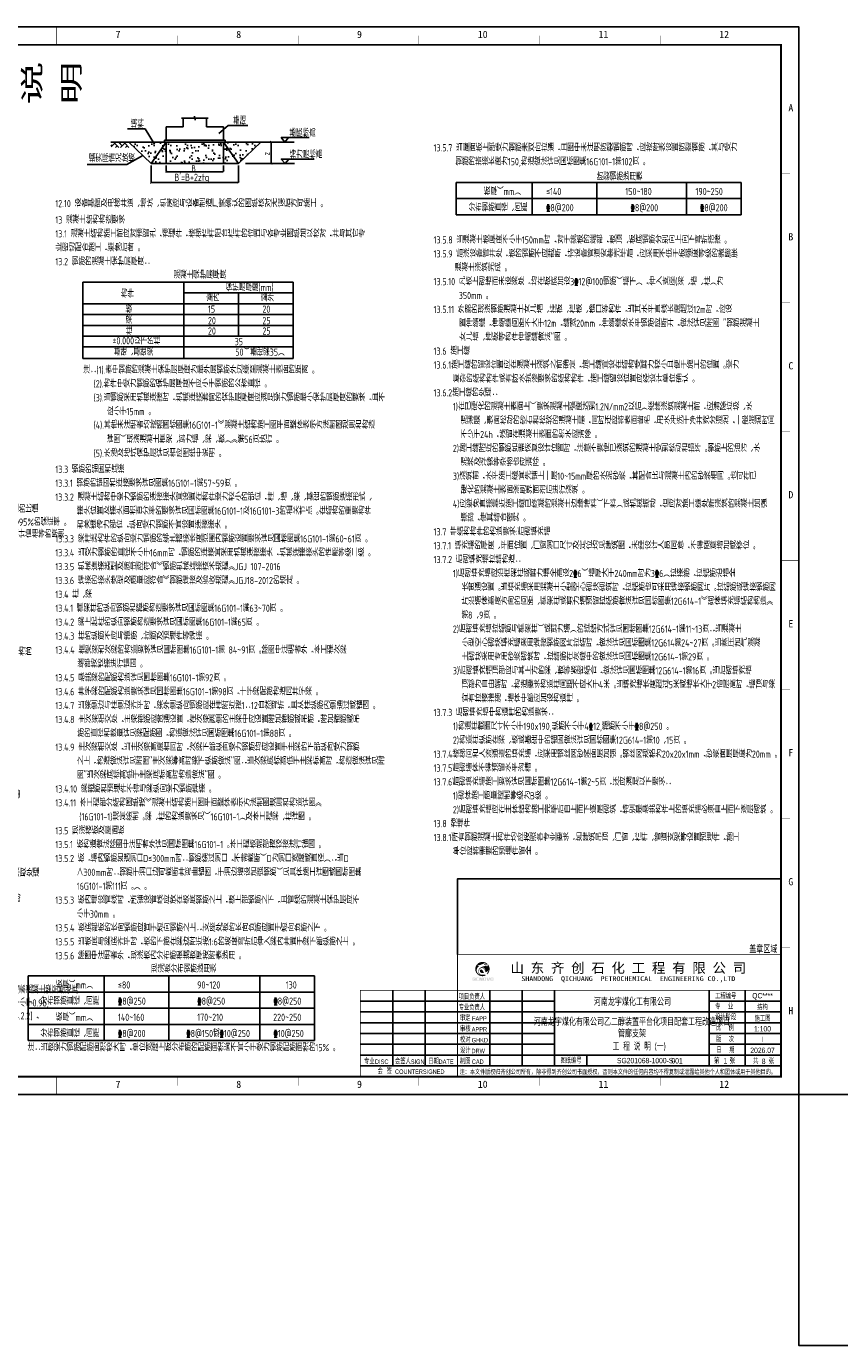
# Model space of a CAD drawing. Extents: x -294221 to 474257, y -25219 to 114942.
# Tile 4 of 70: x -216587 to -171333, y -25219 to 48167. Entities that reach past the tile are written whole.
import ezdxf
from ezdxf.enums import TextEntityAlignment as Align

# ---------------------------------------------------------------- set-up
doc = ezdxf.new("R2010")
doc.units = 0
doc.header["$LTSCALE"] = 1000
for name, color, linetype in [('1-ZHMH-图名', 7, 'Continuous'), ('AXIS_DIM', 3, 'Continuous'), ('AXIS_TEXT', 7, 'Continuous'), ('BORDER', 7, 'Continuous'), ('NJPEC-图框层', 7, 'Continuous'), ('text', 7, 'Continuous'), ('梁', 4, 'Continuous'), ('说明', 2, 'Continuous')]:
    doc.layers.add(name, color=color, linetype=linetype)
doc.styles.add('QC_宋体', font='txt')
doc.styles.add('QY', font='qy_eng.shx', dxfattribs={"width": 0.75, "bigfont": 'qy_chn.shx'})
doc.styles.add('TSSD_Norm', font='tssdeng.shx', dxfattribs={"bigfont": 'hztxt.shx'})
doc.styles.add('TSSD_Rein', font='Tssdeng.shx', dxfattribs={"width": 0.7, "bigfont": '@@tssdchn.shx'})
doc.styles.add('宋体', font='txt')
pattern_1 = [(37.5, (-393443.6, 235962.67), (-18.898, 578.0471), [0, -456, 0, -510, 0, -487.5]), (7.5, (-393443.6, 235962.7), (530.933, 846.6438), [0, -246, 0, -411, 0, -157.5]), (327.5, (-393812.6, 235962.67), (934.2426, 1.6977), [0, -150, 0, -540, 0, -705]), (317.5, (-393812.6, 235962.7), (901.838, 263.3027), [0, -75, 0, -354, 0, -405])]

# ---------------------------------------------------------------- blocks, each defined once
blk = doc.blocks.new('会签栏')
at = {"layer": 'NJPEC-图框层'}
for p, q in [((631055, 1257550), (631055, 1261750)), ((632855, 1261750), (632855, 1257550)), ((634655, 1261150), (629255, 1261150)), ((634655, 1260550), (629255, 1260550)), ((634655, 1259950), (629255, 1259950)), ((634655, 1259350), (629255, 1259350)), ((634655, 1258750), (629255, 1258750)), ((634655, 1258150), (629255, 1258150)), ((634655, 1257550), (629255, 1257550))]:
    blk.add_line(p, q, dxfattribs=at)
at = {"style": 'QY', "width": 0.75}
for s, height, p in [('专业', 300, (629746, 1257656)), ('DISC', 250, (630440, 1257656)), ('会签人', 300, (631616, 1257656)), ('SIGN', 250, (632440, 1257656)), ('日期', 300, (633326, 1257656)), ('DATE', 250, (634020, 1257656)), ('会  签', 300, (630606, 1257103)), ('COUNTERSIGNED', 250, (632558, 1257103))]:
    blk.add_text(s, height=height, dxfattribs=at).set_placement(p, align=Align.CENTER)
blk = doc.blocks.new('签字栏')
at = {"layer": 'AXIS_TEXT', "color": 0}
for p, q in [((646531, 1250392), (646531, 1254592)), ((648331, 1250392), (648331, 1254592)), ((650131, 1250392), (650131, 1254592)), ((644731, 1253992), (650131, 1253992)), ((644731, 1253392), (650131, 1253392)), ((644731, 1252792), (650131, 1252792)), ((644731, 1252192), (650131, 1252192)), ((644731, 1251592), (650131, 1251592)), ((644731, 1250992), (650131, 1250992))]:
    blk.add_line(p, q, dxfattribs=at)
at = {"style": 'QY', "width": 0.75}
for s, height, p in [('审定', 300, (645165, 1252898)), ('FAPP', 250, (645950, 1252898)), ('校对', 300, (645165, 1251698)), ('审核', 300, (645165, 1252298)), ('APPR', 250, (645950, 1252298)), ('设计', 300, (645165, 1251098)), ('DRW', 250, (645884, 1251098)), ('GHKD', 250, (645975, 1251698)), ('制图', 300, (645165, 1250498)), ('CAD', 250, (645859, 1250498))]:
    blk.add_text(s, height=height, dxfattribs=at).set_placement(p, align=Align.CENTER)
at = {"layer": 'NJPEC-图框层', "style": 'QY', "width": 0.75}
for s, p in [('项目负责人', (644801, 1254086)), ('专业负责人', (644801, 1253491))]:
    blk.add_text(s, height=300, dxfattribs=at).set_placement(p)
blk = doc.blocks.new('信息栏')
at = {"layer": 'NJPEC-图框层'}
for p, q in [((660731, 1250392), (660731, 1254592)), ((658731, 1253992), (662731, 1253992)), ((658731, 1253392), (662731, 1253392)), ((658731, 1252792), (662731, 1252792)), ((658731, 1252192), (662731, 1252192)), ((658731, 1251592), (662731, 1251592)), ((651931, 1250992), (651931, 1250392))]:
    blk.add_line(p, q, dxfattribs=at)
blk.add_lwpolyline([(658731, 1254592), (658731, 1250392)], dxfattribs=at)
at = {"style": 'QY', "width": 0.75}
for s, p in [('施工图', (661707, 1253057)), ('Ⅰ', (661707, 1251857))]:
    blk.add_text(s, height=300, dxfattribs=at).set_placement(p, align=Align.MIDDLE)
at = {"layer": 'NJPEC-图框层', "style": 'QY', "width": 0.8}
for s, p in [('第     张', (659592, 1250520)), ('共     张', (661763, 1250507))]:
    blk.add_text(s, height=300, dxfattribs=at).set_placement(p, align=Align.CENTER)
at = {"layer": 'NJPEC-图框层', "char_height": 300, "width": 1800, "attachment_point": 4, "style": 'QY'}
for s, insert in [('工程编号', (659072, 1254266)), ('专    业', (659072, 1253692)), ('设计阶段', (659072, 1253092)), ('比    例', (659116, 1252502)), ('版    次', (659116, 1251865)), ('日    期', (659139, 1251265)), ('图纸编号', (650461, 1250678))]:
    blk.add_mtext(s, dxfattribs=dict(at, insert=insert))
blk = doc.blocks.new('修改栏')
at = {"const_width": 40}
blk.add_lwpolyline([(644731, 1256092), (662731, 1256092)], dxfattribs=at)
at = {"layer": '梁', "color": 6}
blk.add_lwpolyline([(662731, 1256092), (662731, 1260292), (644731, 1260292), (644731, 1256092)], dxfattribs=at)
at = {"color": 6, "style": 'QY', "width": 0.75}
blk.add_text('盖章区域', height=400, dxfattribs=at).set_placement((661746, 1256422), align=Align.MIDDLE)
blk = doc.blocks.new('图框')
at = {"layer": 'NJPEC-图框层'}
h = blk.add_hatch(color=152, dxfattribs=at)
h.dxf.hatch_style = 1
edge = h.paths.add_edge_path()
edge.add_spline(control_points=[(713336, 1255456), (713332, 1255457), (713322, 1255460), (713304, 1255466), (713282, 1255476), (713257, 1255490), (713232, 1255508), (713207, 1255532), (713184, 1255559), (713166, 1255594), (713154, 1255626), (713147, 1255662), (713143, 1255697), (713145, 1255736), (713150, 1255769), (713160, 1255800), (713174, 1255832), (713191, 1255861), (713210, 1255884), (713229, 1255905), (713247, 1255922), (713266, 1255937), (713283, 1255949), (713294, 1255955), (713299, 1255958)], knot_values=[0, 0, 0, 0, 0.148671, 0.387041, 0.707288, 1.057418, 1.457549, 1.851858, 2.336567, 2.813419, 3.292614, 3.615986, 4.181811, 4.637275, 5.049596, 5.448979, 5.857795, 6.346394, 6.708376, 6.985242, 7.378215, 7.656509, 7.899427, 8.128498, 8.128498, 8.128498, 8.128498], degree=3, periodic=0)
edge.add_spline(control_points=[(713299, 1255958), (713293, 1255959), (713281, 1255959), (713263, 1255961), (713244, 1255965), (713225, 1255971), (713207, 1255979), (713193, 1255990), (713183, 1256002), (713178, 1256011), (713177, 1256017), (713176, 1256019)], knot_values=[0, 0, 0, 0, 0.232304, 0.445127, 0.671111, 0.962412, 1.17351, 1.431428, 1.618611, 1.749517, 1.829891, 1.829891, 1.829891, 1.829891], degree=3, periodic=0)
edge.add_spline(control_points=[(713176, 1256019), (713183, 1256015), (713195, 1256007), (713217, 1256001), (713241, 1255997), (713272, 1255995), (713315, 1256001), (713367, 1256015), (713428, 1256041), (713488, 1256068), (713540, 1256087), (713577, 1256095), (713602, 1256095), (713622, 1256089), (713633, 1256078), (713639, 1256064), (713637, 1256046), (713625, 1256031), (713606, 1256023), (713589, 1256018), (713575, 1256015), (713567, 1256015), (713563, 1256019), (713567, 1256028), (713573, 1256035), (713579, 1256044), (713583, 1256051), (713584, 1256055), (713583, 1256059), (713580, 1256061), (713574, 1256062), (713566, 1256061), (713558, 1256055), (713550, 1256046), (713544, 1256036), (713543, 1256025), (713544, 1256015), (713549, 1256008), (713556, 1256003), (713566, 1256000), (713581, 1256001), (713605, 1256002), (713635, 1256009), (713668, 1256018), (713702, 1256029), (713729, 1256041), (713745, 1256050), (713751, 1256053)], knot_values=[0, 0, 0, 0, 0.275863, 0.558778, 0.843428, 1.198015, 1.696558, 2.455123, 3.231292, 4.17664, 4.919709, 5.289347, 5.587055, 5.850753, 6.047231, 6.180953, 6.411265, 6.664844, 6.892465, 7.165311, 7.332684, 7.410273, 7.446364, 7.52878, 7.703034, 7.844682, 7.924434, 7.97668, 8.011937, 8.061747, 8.130588, 8.215883, 8.354394, 8.478782, 8.682102, 8.787985, 8.896275, 9.024688, 9.114193, 9.219361, 9.384327, 9.698484, 10.112351, 10.554749, 10.970697, 11.441848, 11.671505, 11.671505, 11.671505, 11.671505], degree=3, periodic=0)
edge.add_arc((713460, 1255779), 400, 43.38004, 180)
edge.add_arc((713460, 1255779), 400, 180, 300.00543)
edge.add_spline(control_points=[(713660, 1255432), (713657, 1255433), (713648, 1255437), (713630, 1255447), (713612, 1255461), (713600, 1255472), (713596, 1255475)], knot_values=[0, 0, 0, 0, 0.117121, 0.378696, 0.769839, 0.969146, 0.969146, 0.969146, 0.969146], degree=3, periodic=0)
edge.add_spline(control_points=[(713596, 1255475), (713588, 1255473), (713568, 1255467), (713533, 1255462), (713493, 1255458), (713452, 1255458), (713414, 1255460), (713378, 1255467), (713347, 1255482), (713314, 1255505), (713289, 1255534), (713269, 1255566), (713261, 1255593), (713257, 1255613), (713255, 1255629), (713255, 1255647), (713256, 1255666), (713260, 1255686), (713265, 1255708), (713274, 1255731), (713285, 1255750), (713297, 1255771), (713315, 1255790), (713338, 1255807), (713361, 1255822), (713384, 1255831), (713407, 1255837), (713426, 1255838), (713452, 1255835), (713487, 1255824), (713528, 1255793), (713570, 1255744), (713608, 1255675), (713630, 1255622), (713641, 1255594)], knot_values=[0, 0, 0, 0, 0.331124, 0.779939, 1.317706, 1.847046, 2.306295, 2.729392, 3.217777, 3.614671, 4.196887, 4.663931, 5.019811, 5.218518, 5.436862, 5.643188, 5.867538, 6.15981, 6.408866, 6.730664, 7.070674, 7.222231, 7.625898, 8.046238, 8.283822, 8.656954, 8.971884, 9.154486, 9.394825, 9.945136, 10.489736, 11.29841, 12.343812, 13.448432, 13.448432, 13.448432, 13.448432], degree=3, periodic=0)
edge.add_spline(control_points=[(713641, 1255594), (713649, 1255598), (713667, 1255606), (713697, 1255620), (713728, 1255642), (713755, 1255669), (713776, 1255697), (713789, 1255722), (713795, 1255738), (713797, 1255745)], knot_values=[0, 0, 0, 0, 0.353268, 0.727498, 1.240071, 1.77028, 2.15534, 2.544899, 2.812928, 2.812928, 2.812928, 2.812928], degree=3, periodic=0)
edge.add_spline(control_points=[(713797, 1255745), (713797, 1255742), (713796, 1255734), (713795, 1255718), (713790, 1255697), (713785, 1255667), (713772, 1255628), (713751, 1255585), (713726, 1255549), (713706, 1255526), (713695, 1255517), (713691, 1255514)], knot_values=[0, 0, 0, 0, 0.12049, 0.296651, 0.587458, 0.932367, 1.426389, 2.128798, 2.724602, 3.085973, 3.260756, 3.260756, 3.260756, 3.260756], degree=3, periodic=0)
edge.add_spline(control_points=[(713691, 1255514), (713698, 1255506), (713709, 1255494), (713722, 1255484), (713726, 1255480)], knot_values=[0, 0, 0, 0, 0.375868, 0.607847, 0.607847, 0.607847, 0.607847], degree=3, periodic=0)
edge.add_arc((713460, 1255779), 400, 311.72988, 360)
edge.add_arc((713460, 1255779), 400, 0, 38.19985)
edge.add_spline(control_points=[(713774, 1256026), (713773, 1256025), (713770, 1256022), (713762, 1256018), (713747, 1256012), (713722, 1256002), (713688, 1255992), (713650, 1255983), (713616, 1255977), (713590, 1255975), (713572, 1255974), (713562, 1255972), (713556, 1255969), (713556, 1255966), (713557, 1255965), (713561, 1255963), (713568, 1255961), (713581, 1255960), (713595, 1255959), (713610, 1255960), (713632, 1255964), (713670, 1255972), (713716, 1255985), (713749, 1255994), (713764, 1255999)], knot_values=[0, 0, 0, 0, 0.053208, 0.159125, 0.349072, 0.652832, 1.174017, 1.666617, 2.136561, 2.433582, 2.656379, 2.800822, 2.851753, 2.865207, 2.882987, 2.929462, 3.028596, 3.159224, 3.414495, 3.526937, 3.733164, 4.268442, 4.947966, 5.549375, 5.549375, 5.549375, 5.549375], degree=3, periodic=0)
edge.add_spline(control_points=[(713764, 1255999), (713765, 1255998), (713768, 1255996), (713772, 1255991), (713772, 1255982), (713767, 1255969), (713757, 1255957), (713742, 1255945), (713723, 1255936), (713701, 1255930), (713685, 1255929), (713679, 1255928)], knot_values=[0, 0, 0, 0, 0.043264, 0.120508, 0.21598, 0.374603, 0.612363, 0.813698, 1.083588, 1.406129, 1.661303, 1.661303, 1.661303, 1.661303], degree=3, periodic=0)
edge.add_spline(control_points=[(713679, 1255928), (713681, 1255929), (713686, 1255932), (713694, 1255938), (713700, 1255943), (713701, 1255950), (713696, 1255950), (713691, 1255951), (713680, 1255951), (713654, 1255949), (713606, 1255945), (713551, 1255935), (713489, 1255918), (713432, 1255900), (713379, 1255876), (713342, 1255851), (713315, 1255830), (713292, 1255807), (713274, 1255783), (713260, 1255759), (713246, 1255729), (713237, 1255699), (713232, 1255665), (713231, 1255634), (713234, 1255602), (713241, 1255572), (713252, 1255544), (713268, 1255517), (713285, 1255497), (713303, 1255479), (713320, 1255466), (713331, 1255459), (713336, 1255456)], knot_values=[0, 0, 0, 0, 0.09476, 0.229885, 0.358769, 0.396739, 0.451667, 0.505398, 0.588924, 0.863894, 1.484135, 2.413352, 2.950627, 3.881745, 4.660795, 5.110916, 5.572524, 5.949122, 6.311877, 6.700681, 6.999839, 7.543065, 7.853918, 8.298535, 8.706756, 9.035561, 9.474198, 9.820452, 10.196203, 10.461837, 10.788817, 10.975614, 10.975614, 10.975614, 10.975614], degree=3, periodic=0)
edge = h.paths.add_edge_path(flags=16)
edge.add_spline(control_points=[(713410, 1255855), (713416, 1255856), (713427, 1255860), (713447, 1255865), (713471, 1255867), (713498, 1255865), (713529, 1255855), (713556, 1255834), (713578, 1255811), (713595, 1255782), (713609, 1255755), (713620, 1255721), (713628, 1255693), (713632, 1255669), (713634, 1255657), (713634, 1255654)], knot_values=[0, 0, 0, 0, 0.217098, 0.45546, 0.756361, 1.1177, 1.466416, 1.954125, 2.35846, 2.68133, 3.205739, 3.497502, 3.998988, 4.304628, 4.430393, 4.430393, 4.430393, 4.430393], degree=3, periodic=0)
edge.add_spline(control_points=[(713634, 1255654), (713632, 1255660), (713626, 1255674), (713616, 1255698), (713601, 1255726), (713586, 1255754), (713570, 1255777), (713552, 1255799), (713533, 1255817), (713511, 1255834), (713495, 1255843), (713475, 1255851), (713456, 1255857), (713437, 1255857), (713422, 1255857), (713414, 1255855), (713410, 1255855)], knot_values=[0, 0, 0, 0, 0.247715, 0.568965, 0.966639, 1.450508, 1.740372, 2.022658, 2.534465, 2.710049, 3.044629, 3.231754, 3.52439, 3.788101, 3.944147, 4.080651, 4.080651, 4.080651, 4.080651], degree=3, periodic=0)
edge = h.paths.add_edge_path(flags=17)
edge.add_spline(control_points=[(713541, 1255563), (713526, 1255560), (713494, 1255555), (713444, 1255555), (713395, 1255565), (713353, 1255585), (713329, 1255615), (713316, 1255649), (713314, 1255676), (713319, 1255703), (713329, 1255724), (713347, 1255742), (713365, 1255752), (713382, 1255754), (713400, 1255754), (713426, 1255746), (713462, 1255720), (713495, 1255674), (713519, 1255625), (713532, 1255588), (713539, 1255569), (713541, 1255563)], knot_values=[0, 0, 0, 0, 0.561484, 1.214764, 1.885581, 2.393631, 2.959197, 3.259694, 3.74698, 3.952014, 4.302998, 4.593853, 4.881604, 5.06523, 5.221101, 5.542541, 6.061676, 6.875848, 7.612345, 8.105693, 8.357623, 8.357623, 8.357623, 8.357623], degree=3, periodic=0)
h = blk.add_hatch(color=7, dxfattribs=at)
h.dxf.hatch_style = 1
h.paths.add_polyline_path([(713076, 1255274, 0.414214), (713049, 1255302), (712935, 1255302, 0.414214), (712908, 1255274), (712908, 1255157, 0.414214), (712935, 1255129), (713049, 1255129, 0.259363), (713072, 1255142), (713092, 1255129), (713092, 1255158), (713076, 1255168)])
h.paths.add_polyline_path([(713027, 1255200), (712996, 1255220), (712996, 1255191), (713027, 1255171), (713027, 1255154), (712958, 1255154), (712958, 1255276), (713027, 1255276)], flags=16)
h.paths.add_polyline_path([(713164, 1255276), (713260, 1255276), (713260, 1255302), (713141, 1255302, 0.414214), (713114, 1255274), (713114, 1255157, 0.414214), (713141, 1255129), (713261, 1255129), (713261, 1255154), (713164, 1255154)])
h.paths.add_polyline_path([(713341, 1255280), (713376, 1255129), (713470, 1255129), (713470, 1255302), (713420, 1255302), (713420, 1255148), (713385, 1255302), (713291, 1255302), (713291, 1255129), (713341, 1255129)])
h.paths.add_polyline_path([(713665, 1255274, 0.414214), (713638, 1255302), (713524, 1255302, 0.414214), (713497, 1255274), (713497, 1255157, 0.414214), (713524, 1255129), (713638, 1255129, 0.414214), (713665, 1255157)])
h.paths.add_polyline_path([(713548, 1255276), (713615, 1255276), (713615, 1255154), (713548, 1255154)], flags=16)
h.paths.add_polyline_path([(713741, 1255302), (713687, 1255302), (713743, 1255129), (713827, 1255129), (713883, 1255302), (713829, 1255302), (713785, 1255155)])
h.paths.add_polyline_path([(714072, 1255274, 0.414214), (714045, 1255302), (713932, 1255302, 0.414214), (713905, 1255274), (713905, 1255157, 0.414214), (713932, 1255129), (714045, 1255129, 0.414214), (714072, 1255157)])
h.paths.add_polyline_path([(713955, 1255277), (714023, 1255277), (714023, 1255154), (713955, 1255154)], flags=16)
at = {"layer": 'NJPEC-图框层', "color": 0}
for p, q in [((726071, 1253392), (717472, 1253392)), ((717472, 1250992), (730072, 1250992))]:
    blk.add_line(p, q, dxfattribs=at)
at = {"layer": 'NJPEC-图框层', "const_width": 40}
for points in [[(712072, 1256592), (712072, 1249792)], [(730072, 1256592), (730072, 1249792)], [(730072, 1249792), (706672, 1249792), (706672, 1254592), (712072, 1254592)], [(712072, 1254592), (730072, 1254592)]]:
    blk.add_lwpolyline(points, dxfattribs=at)
at = {"layer": 'NJPEC-图框层'}
blk.add_lwpolyline([(712072, 1250392), (730072, 1250392)], dxfattribs=at)
for name, p in [('修改栏', (67341, 500)), ('会签栏', (77417, -7158)), ('签字栏', (67341, 0)), ('信息栏', (67341, 0))]:
    blk.add_blockref(name, p, dxfattribs=at)
at = {"layer": 'NJPEC-图框层', "style": '宋体'}
blk.add_text('山 东 齐 创 石 化 工 程 有 限 公 司', height=550, dxfattribs=at).set_placement((721580, 1255401), align=Align.BOTTOM_CENTER)
at = {"layer": 'NJPEC-图框层', "style": '宋体', "width": 1.2}
blk.add_text('SHANDONG  QICHUANG  PETROCHEMICAL  ENGINEERING CO.,LTD', height=270, dxfattribs=at).set_placement((721580, 1255027), align=Align.BOTTOM_CENTER)
at = {"layer": 'NJPEC-图框层', "style": 'QY', "width": 0.75}
for s, p in [('河南龙宇煤化工有限公司', (721807, 1253990)), ('河南龙宇煤化有限公司乙二醇装置平台化项目配套工程改造项目', (721783, 1252877)), ('管廊支架', (721783, 1252232))]:
    blk.add_text(s, height=400, dxfattribs=at).set_placement(p, align=Align.MIDDLE)
at = {"layer": 'NJPEC-图框层', "color": 6, "style": 'QY', "width": 0.75}
for s, p in [('QC****', (729048, 1254257)), ('结构', (729048, 1253690)), ('1:100', (729048, 1252457)), ('2026.07', (729048, 1251257)), ('SG201068-1000-S-', (722578, 1250686)), ('8', (729111, 1250647))]:
    blk.add_text(s, height=300, dxfattribs=at).set_placement(p, align=Align.MIDDLE)
at = {"layer": 'NJPEC-图框层', "style": '宋体', "width": 0.78}
blk.add_text('注：本文件版权归齐创公司所有，除非得到齐创公司书面授权，否则本文件的任何内容均不得复制或泄露给其他个人和团体或用于其他目的。', height=260, dxfattribs=at).set_placement((712192, 1249939))
blk = doc.blocks.new('A1E图框')
for points, const_width in [([(0, 0), (841, 0), (841, 594), (0, 594)], 0.5), ([(25, 10), (831, 10), (831, 584), (25, 584)], 1)]:
    blk.add_lwpolyline(points, close=True, dxfattribs=dict(const_width=const_width))
for points, const_width in [([(428, 584), (428, 594)], 0.35), ([(495.17, 589), (495.17, 584)], 0.2), ([(562.33, 589), (562.33, 584)], 0.2), ([(629.5, 589), (629.5, 584)], 0.2), ([(696.67, 589), (696.67, 584)], 0.2), ([(763.83, 589), (763.83, 584)], 0.2), ([(836, 512.25), (831, 512.25)], 0.2), ([(836, 440.5), (831, 440.5)], 0.2), ([(836, 368.75), (831, 368.75)], 0.2), ([(831, 297), (841, 297)], 0.35), ([(836, 225.25), (831, 225.25)], 0.2), ([(836, 153.5), (831, 153.5)], 0.2), ([(836, 81.75), (831, 81.75)], 0.2), ([(836, 81.75), (831, 81.75)], 0.2), ([(428, 10), (428, 0)], 0.35), ([(495.17, 10), (495.17, 5)], 0.2), ([(562.33, 10), (562.33, 5)], 0.2), ([(629.5, 10), (629.5, 5)], 0.2), ([(696.67, 10), (696.67, 5)], 0.2), ([(763.83, 10), (763.83, 5)], 0.2)]:
    blk.add_lwpolyline(points, dxfattribs=dict(const_width=const_width))
at = {"style": 'QC_宋体'}
for s, p in [('7', (462.12, 589.78)), ('8', (529.29, 589.78)), ('9', (596.46, 589.78)), ('10', (665.05, 589.78)), ('11', (732.22, 589.78)), ('12', (799.39, 589.78)), ('A', (836.5, 548.96)), ('B', (836.5, 477.21)), ('C', (836.5, 405.46)), ('D', (836.5, 333.71)), ('E', (836.5, 261.96)), ('F', (836.5, 190.21)), ('G', (836.5, 118.46)), ('H', (836.5, 46.71)), ('7', (462.12, 5.78)), ('8', (529.29, 5.78)), ('9', (596.46, 5.78)), ('10', (665.05, 5.78)), ('11', (732.22, 5.78)), ('12', (799.39, 5.78))]:
    blk.add_text(s, height=4, dxfattribs=at).set_placement(p, align=Align.MIDDLE_CENTER)

msp = doc.modelspace()

# ---------------------------------------------------------------- hatches: boundary and pattern name
h = msp.add_hatch()
h.set_pattern_fill('AR-HBONE', color=256, scale=97.871966, style=0)
h.set_pattern_definition([(45, (-320011.25, 137550.99), (2e-14, 282.8427), [600, -200]), (135, (-319869.82, 137692.4), (2e-14, 282.8427), [600, -200])])
h.paths.add_polyline_path([(-210885.446, 41733.068), (-211876.931, 41733.068), (-211876.931, 41434.589), (-210885.446, 41434.589)])
h = msp.add_hatch()
h.set_pattern_fill('AR-SAND', color=256, scale=587.231794, style=0)
h.set_pattern_definition(pattern_1)
h.paths.add_polyline_path([(-208871.701, 41633.068), (-208902.004, 41633.068), (-208902.004, 41733.068), (-210885.446, 41733.068), (-209639.676, 40531.19)])
h.paths.add_polyline_path([(-208802.004, 41633.068), (-208802.004, 40531.19), (-205623.138, 40531.19), (-205623.138, 41633.068)])
h.paths.add_polyline_path([(-203539.695, 41733.068), (-205523.138, 41733.068), (-205523.138, 41633.068), (-205553.441, 41633.068), (-204785.465, 40531.19)])
h = msp.add_hatch()
h.set_pattern_fill('AR-SAND', color=256, scale=587.231794, style=0)
h.set_pattern_definition(pattern_1)
h.paths.add_polyline_path([(-209639.676, 40531.19), (-208802.004, 40531.19), (-208802.004, 41325.541, -0.153357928), (-209035.025, 41398.734)])
h.paths.add_polyline_path([(-205390.117, 41398.734, -0.153357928), (-205623.138, 41325.541), (-205623.138, 40531.19), (-204785.465, 40531.19)])
h.paths.add_polyline_path([(-209221.103, 40747.66), (-208835.276, 40747.66), (-208835.276, 41338.212), (-209221.103, 41338.212)], flags=24)
h.paths.add_polyline_path([(-205654.532, 40730.139), (-205268.705, 40730.139), (-205268.705, 41320.69), (-205654.532, 41320.69)], flags=9)

# ---------------------------------------------------------------- linework, layer by layer
for p, q in [((-208802.004, 41833.068), (-208802.004, 42584.241)), ((-208802.004, 42584.241), (-207856.935, 42584.241)), ((-207951.597, 43059.127), (-207233.685, 43059.127)), ((-207856.935, 42584.241), (-207856.935, 43059.127)), ((-207233.685, 43059.127), (-207233.685, 43181.669)), ((-207233.685, 43181.669), (-207189.307, 42944.404)), ((-207189.307, 43059.127), (-206469.476, 43059.127)), ((-207189.307, 42944.404), (-207189.307, 43059.127)), ((-206568.206, 42584.241), (-206568.206, 43059.127)), ((-206568.206, 42584.241), (-205623.138, 42584.241)), ((-205883.807, 42214.47), (-205364.855, 42647.459)), ((-205623.138, 41833.068), (-205623.138, 42584.241)), ((-205364.855, 42647.459), (-204255.864, 42647.459)), ((-209983.721, 42470.275), (-210969.331, 42470.275)), ((-209464.77, 41618.825), (-209983.721, 42470.275)), ((-208902.004, 41733.068), (-208902.004, 41833.068)), ((-205523.138, 41833.068), (-208902.004, 41833.068)), ((-205523.138, 41733.068), (-205523.138, 41833.068)), ((-210885.446, 41733.068), (-209639.676, 40531.19)), ((-208802.004, 41733.068), (-209639.676, 40531.19)), ((-208902.004, 41733.068), (-205523.138, 41733.068)), ((-208802.004, 40531.19), (-208802.004, 41733.068)), ((-205623.138, 41733.068), (-204785.465, 40531.19)), ((-205623.138, 40531.19), (-205623.138, 41733.068)), ((-204785.465, 40531.19), (-203539.695, 41733.068)), ((-202960.477, 41733.068), (-202960.477, 40525.31)), ((-210112.294, 40987.156), (-210992.426, 40480.086)), ((-209639.676, 40531.19), (-204785.465, 40531.19)), ((-209639.676, 40431.295), (-209639.676, 39469.356)), ((-208802.004, 40431.295), (-208802.004, 40085.336)), ((-205623.138, 40431.295), (-205623.138, 40085.336)), ((-204785.465, 40431.295), (-204785.465, 39480.646)), ((-205640.308, 40074.046), (-208819.174, 40074.046)), ((-204802.635, 39486.526), (-209639.676, 39486.526))]:
    msp.add_line(p, q)
at = {"const_width": 40}
for points in [[(-203012.998, 41791.47), (-202904.713, 41683.185)], [(-203012.998, 40583.711), (-202904.713, 40475.426)], [(-208749.483, 40143.738), (-208857.768, 40035.453)], [(-205570.617, 40143.738), (-205678.902, 40035.453)], [(-209587.156, 39527.757), (-209695.441, 39419.472)], [(-204732.944, 39539.047), (-204841.229, 39430.762)]]:
    msp.add_lwpolyline(points, dxfattribs=at)
at = {"layer": '1-ZHMH-图名'}
msp.add_lwpolyline([(-158094.315, -11257.991), (-173598.734, -11257.991), (-173598.734, -25219.364), (-158094.315, -25219.364)], close=True, dxfattribs=at)
at = {"layer": 'AXIS_DIM'}
for points in [[(-209034.136, 41398.637, 0, 60, 0), (-208937.558, 41349.843, 60, 60, 0)], [(-208802.004, 41325.541, 0, 60, 0), (-208909.114, 41340.886, 60, 60, 0)], [(-205623.138, 41325.541, 0, 60, 0), (-205516.027, 41340.886, 60, 60, 0)], [(-205391.005, 41398.637, 0, 60, 0), (-205487.583, 41349.843, 60, 60, 0)]]:
    msp.add_lwpolyline(points, format="xyseb", dxfattribs=at)
for centre, start, end in [((-208802.004, 41733.068), 235.12466493, 270), ((-205623.138, 41733.068), 270, 304.87533507)]:
    msp.add_arc(centre, 407.527, start, end, dxfattribs=at)
at = {"layer": 'BORDER'}
msp.add_lwpolyline([(-257698.734, -11257.991), (-257698.734, 48142.009), (-173598.734, 48142.009), (-173598.734, -11257.991)], close=True, dxfattribs=at)
at = {"layer": 'BORDER', "const_width": 50}
msp.add_lwpolyline([(-255198.734, -10257.991), (-255198.734, 47142.009), (-174598.734, 47142.009), (-174598.734, -10257.991)], close=True, dxfattribs=at)
at = {"layer": 'text'}
for p, q in [((-192662.092, 39489.525), (-192662.092, 37689.525)), ((-188437.098, 39489.525), (-188437.098, 37689.525)), ((-184837.098, 39489.525), (-184837.098, 37689.525)), ((-179851.343, 39489.525), (-179851.343, 37689.525)), ((-176818.837, 39489.525), (-176818.837, 37689.525)), ((-216485.657, -4649.003), (-200555.647, -4649.003)), ((-216485.657, -4649.003), (-216485.657, -8249.003)), ((-212260.663, -4649.003), (-212260.663, -6449.003)), ((-208660.663, -4649.003), (-208660.663, -6449.003)), ((-203588.153, -4649.003), (-203588.153, -6449.003)), ((-200555.647, -4649.003), (-200555.647, -8249.003)), ((-216485.657, -5549.003), (-200555.647, -5549.003)), ((-216485.657, -6449.003), (-200555.647, -6449.003)), ((-212260.663, -6449.003), (-212260.663, -8249.003)), ((-208660.663, -6449.003), (-208660.663, -8249.003)), ((-203588.153, -6449.003), (-203588.153, -8249.003)), ((-216485.657, -7349.003), (-200555.647, -7349.003)), ((-216485.657, -8249.003), (-200555.647, -8249.003))]:
    msp.add_line(p, q, dxfattribs=at)
at = {"layer": '说明', "color": 0}
for p, q in [((-200853.595, 41983.225), (-202409.332, 41983.225)), ((-211885.446, 41733.068), (-201687.665, 41733.068)), ((-210992.426, 40480.086), (-213213.577, 40480.086)), ((-204394.307, 40531.19), (-201665.061, 40531.19)), ((-200579.096, 40781.347), (-202400.47, 40781.347)), ((-192662.092, 39489.525), (-176818.837, 39489.525)), ((-192662.092, 38589.525), (-176818.837, 38589.525)), ((-192662.092, 37689.525), (-176818.837, 37689.525)), ((-213442.907, 33935.746), (-213442.907, 29690.492)), ((-213442.907, 33935.746), (-207822.232, 33935.746)), ((-207822.232, 30935.746), (-207822.232, 33935.746)), ((-207822.232, 29690.492), (-207822.232, 33935.746)), ((-207822.232, 33935.746), (-201739.924, 33935.746)), ((-201739.924, 33935.746), (-201739.924, 29690.492)), ((-207822.232, 33335.746), (-201739.924, 33335.746)), ((-204791.157, 33335.746), (-204791.157, 30935.746)), ((-213442.907, 32735.746), (-207822.232, 32735.746)), ((-213442.907, 32735.746), (-207822.232, 32735.746)), ((-207822.232, 32735.746), (-204060.381, 32735.746)), ((-207822.232, 32735.746), (-201739.924, 32735.746)), ((-213442.907, 32135.746), (-201739.924, 32135.746)), ((-213442.907, 31535.746), (-207822.232, 31535.746)), ((-213442.907, 30935.746), (-207822.232, 30935.746)), ((-213442.907, 30935.746), (-207822.232, 30935.746)), ((-213442.907, 30935.746), (-207822.232, 30935.746)), ((-213442.907, 30935.746), (-207822.232, 30935.746)), ((-207822.232, 31535.746), (-201739.924, 31535.746)), ((-207822.232, 30935.746), (-204060.381, 30935.746)), ((-207822.232, 30935.746), (-204060.381, 30935.746)), ((-207822.232, 30935.746), (-204060.381, 30935.746)), ((-207822.232, 30935.746), (-201739.924, 30935.746)), ((-213442.907, 30335.746), (-207822.232, 30335.746)), ((-207822.232, 30335.746), (-201739.924, 30335.746)), ((-213442.907, 29690.492), (-207822.232, 29690.492)), ((-207822.232, 29690.492), (-201739.924, 29690.492))]:
    msp.add_line(p, q, dxfattribs=at)
for points in [[(-202203.749, 41733.068), (-201998.167, 41983.225), (-202409.332, 41983.225)], [(-202194.888, 40531.19), (-201989.305, 40781.347), (-202400.47, 40781.347)]]:
    msp.add_lwpolyline(points, close=True, dxfattribs=at)

# ---------------------------------------------------------------- block references
at = {"xscale": 100, "yscale": 100, "zscale": 100}
msp.add_blockref('A1E图框', (-257698.734, -11257.991), dxfattribs=at)
at = {"layer": 'NJPEC-图框层'}
msp.add_blockref('图框', (-904670.433, -1260049.745), dxfattribs=at)

# ---------------------------------------------------------------- texts
at = {"style": 'TSSD_Rein', "width": 0.7}
msp.add_text('工 程 说 明', height=2000, dxfattribs=at).set_placement((-217384.563, 45004.1), align=Align.MIDDLE)
msp.add_text('z', height=350, rotation=90, dxfattribs=at).set_placement((-203042.116, 40991.214))
msp.add_text('B', height=350, dxfattribs=at).set_placement((-207400.748, 40091.936))
at = {"color": 2, "style": 'TSSD_Rein', "width": 0.7}
for s, p in [('≤140', (-187667.655, 38781.335)), ('150~180', (-183258.344, 38781.335)), ('190~250', (-179354.62, 38781.335)), ('\x848@200', (-187667.655, 37881.335)), ('\x848@200', (-182965.65, 37881.335)), ('\x848@200', (-179101.165, 37881.335)), ('≤80', (-211491.22, -5357.193)), ('90~120', (-207081.909, -5357.193)), ('130', (-202155.26, -5357.193)), ('\x848@250', (-211491.22, -6257.193)), ('\x848@250', (-207074.972, -6257.193)), ('\x848@250', (-202837.975, -6257.193)), ('140~160', (-211491.22, -7157.193)), ('170~210', (-207081.909, -7157.193)), ('220~250', (-202855.966, -7157.193)), ('\x848@200', (-211491.22, -8057.193)), ('\x848@150或\x8410@250', (-207686.734, -8057.193)), ('\x8410@250', (-202837.975, -8057.193))]:
    msp.add_text(s, height=400, dxfattribs=at).set_placement(p)
at = {"layer": 'NJPEC-图框层', "color": 6, "style": 'QY', "width": 0.75}
for s, p in [('001', (-180378.865, -9526.444)), ('1', (-177689.377, -9526.444))]:
    msp.add_text(s, height=300, dxfattribs=at).set_placement(p, align=Align.CENTER)
at = {"layer": 'text', "style": 'TSSD_Norm', "width": 0.7}
msp.add_text('工 程 说 明 (一)', height=400, dxfattribs=at).set_placement((-183962.626, -8794.172, 20580276.321))
at = {"layer": '说明', "color": 0, "style": 'TSSD_Rein', "width": 0.7}
for s, p in [('填料', (-210778.636, 42933.426)), ('基础', (-205088.791, 43116.593)), ('基底标高', (-201954.283, 42419.27)), ('持力层标高', (-201941.43, 41227.975)), ('据实际情况放坡', (-213106.947, 41020.63))]:
    msp.add_text(s, height=400, dxfattribs=at).set_placement(p, align=Align.TOP_LEFT)
for s, p in [('13.5.7 当屋面板上部受力钢筋未双向拉通，且图中未注明防裂钢筋时，应按附表设置防裂钢筋，其与受力', (-193928.201, 41215.55)), ('钢筋的搭接长度为150,构造做法详见国标图集16G101-1第102页。', (-192712.85, 40442.473)), ("B'=B+2ztg", (-208352.326, 39569.139)), (' 防裂钢筋选用表', (-185056.408, 39605.19)), ('板厚（mm）', (-191128.979, 38781.335)), ('12.10 设备基础及电梯井道、地坑、机房应与设备制造厂家确认的图纸核对无误后方可施工。', (-214975.189, 38110.219)), ('分布钢筋直径、间距', (-191984.604, 37881.335)), ('13 混凝土结构构造要求', (-214975.189, 37200.031)), ('13.1 混凝土结构施工前应对预留孔，预埋件，楼梯栏杆阳台栏杆的位置与各专业图纸加以校对，并与其它专', (-214975.189, 36426.955)), ('业密切配合施工，避免后凿。', (-214975.189, 35653.878)), ('13.5.8 当混凝土板厚度不小于150mm时，对于挑板的端部，板顶、板底钢筋分别向上向下弯折搭接。', (-193928.201, 36088.156)), ('13.2 钢筋的混凝土保护层厚度：', (-214975.189, 34880.801)), ('13.5.9 后浇设备管井处，板的钢筋不应截断，待设备管道安装完毕后，应采用不低于板强度等级的微膨胀', (-193928.201, 35315.079)), ('混凝土保护层厚度', (-208397.978, 34136.41)), ('混凝土浇筑完成。', (-192740.948, 34542.002)), ('保护层厚度(mm)', (-205499.828, 33449.215)), ('13.5.10 凡板上砌墙而未设梁处，均在板底加设3\x8412@100钢筋（墙下），伸入支座(梁、墙、柱）为', (-193928.201, 33768.925)), ('构件', (-211339.038, 33090.189)), ('室内', (-206586.36, 32873.583)), ('室外', (-203545.309, 32873.583)), ('350mm。', (-192527.14, 32995.848)), ('板', (-211069.352, 32230.211)), ('15', (-206483.86, 32240.73)), ('20', (-203452.785, 32240.73)), ('13.5.11 外露的现浇钢筋混凝土女儿墙、挂板、栏板、檐口等构件，当其水平直线长度超过12m时，应设', (-193928.201, 32222.771)), ('梁', (-211069.352, 31630.211)), ('20', (-206483.86, 31599.209)), ('25', (-203452.785, 31599.209)), ('置伸缩缝，伸缩缝间距不大于12m，缝宽20mm，伸缩缝处水平钢筋应断开，做法详见附图 "钢筋混凝土', (-192508.323, 31449.694)), ('%%P0.000以下的柱', (-211796.544, 30481.938)), ('柱', (-211056.51, 31023.11)), ('20', (-206483.86, 31022.398)), ('35', (-204997.191, 30428.39)), ('25', (-203452.785, 31022.398)), ('女儿墙、挂板等构件伸缩缝做法"图。', (-192508.323, 30676.617)), ('基础、基础梁', (-211712.872, 29860.131)), ('50（基础梁35）', (-204961.01, 29847.342)), ('13.6 施工缝', (-193928.201, 29903.54)), ('13.6.1施工缝的留设位置应在混凝土浇筑之前确定，施工缝宜设在结构受剪力较小且便于施工的位置。受力', (-193928.201, 29130.463)), ('注：(1).表中钢筋的混凝土保护层厚度为最外层钢筋外边缘至混凝土表面的距离。', (-213420.546, 28857.306)), ('复杂的结构构件或有防水抗渗要求的结构构件，施工缝留设位置应经设计单位确认。', (-192856.117, 28357.387)), ('(2).构件中受力钢筋的保护层厚度不应小于钢筋的公称直径。', (-212851.359, 28084.229)), ('13.6.2施工缝的处理：', (-193928.201, 27584.31)), ('(3).当钢筋采用机械连接时，机械连接套筒的保护层厚度应满足受力钢筋最小保护层厚度的要求，且不', (-212851.359, 27311.152)), ('1)在已硬化的混凝土表面上（要求混凝土强度达到1.2N/mm2以后）继续浇筑混凝土前，应清除垃圾、水', (-192856.117, 26811.233)), ('应小于15mm。', (-212108.58, 26538.075)), ('泥薄膜、表面松动的砂石和松软的混凝土层，同时还应将表面凿毛，用水冲洗干净并充分湿润，一般湿润时间', (-192431.502, 26038.156)), ('(4).其他未注明者均按照国标图集16G101-1《混凝土结构施工图平面整体表示方法制图规则和构造', (-212851.359, 25789.021)), ('不少于24h，残留在混凝土表面的积水应清除。', (-192431.502, 25265.079)), ('详图（现浇混凝土框架、剪力墙、梁、板）》第56页执行。', (-212108.58, 24991.921)), ('2)施工缝附近的钢筋如需恢复设计位置时，注意不要使已浇筑的混凝土受到松动和损坏。钢筋上的油污、水', (-192856.117, 24492.002)), ('(5).水池及地坑保护层详见相应图纸中说明。', (-212851.359, 24218.844)), ('13.3 钢筋的锚固和连接', (-214975.189, 23327.639)), ('泥浆及浮锈等杂物也应清除。', (-192431.502, 23718.925)), ('13.3.1 钢筋的锚固和连接要求详见图集16G101-1第57~59页。', (-214975.189, 22554.562)), ('3)浇筑前，水平施工缝宜先铺上一层10~15mm厚的水泥砂浆，其配合比与混凝土内的砂浆相同。也可在已', (-192856.117, 22945.848)), ('13.3.2 混凝土结构中受力钢筋的连接接头宜设置在构件受力较小的部位，柱、墙、梁、基础的钢筋连接形式、', (-214975.189, 21781.485)), ('硬化的混凝土表面涂刷界面剂后进行浇筑。', (-192431.502, 22172.771)), ('抗拉强度实测值与屈服强度实测值的比值不应小于1.25；且钢筋的屈服强度实测值与屈服强度标准值的比值', (-233015.918, 21114.686)), ('接头位置及接头面积百分率的要求详见国标图集16G101-1及16G101-3的相关节点。在结构的重要构件', (-213779.785, 21008.408)), ('4)应避免直接靠近施工缝已终凝的混凝土边缘堆料（下料）或机械振动，但应对施工缝处新浇筑的混凝土加强', (-192856.117, 21399.694)), ('不应大于1.3；且钢筋在最大拉力下的总伸长率实测值不应小于9%%%；钢筋的强度标准值应具有不小于95%%%的保证率。', (-233015.918, 20391.609)), ('和关键传力部位，纵向受力钢筋不宜设置连接接头。', (-213779.785, 20235.331)), ('振捣，使其结合密实。', (-192431.502, 20626.617)), ('11.3.2 在施工中，当需要以强度等级较高的钢筋替代原设计中的纵向受拉钢筋时，应按照钢筋受拉承载力设计值相等的原则', (-234212.522, 19723.983)), ('13.3.3 梁柱类构件的纵向受力钢筋的绑扎搭接长度范围内钢筋设置要求详见国标图集16G101-1第60~61页。', (-214975.189, 19462.255)), ('13.7 非结构构件的构造要求:后砌填充墙', (-193928.201, 19853.54)), ('13.3.4 当受力钢筋的直径不小于16mm时，钢筋的连接宜采用机械连接接头，机械连接接头的性能等级二级。  ', (-214975.189, 18689.178)), ('13.7.1 填充墙的厚度、平面位置、门窗洞口尺寸及定位均见建筑图，未经设计人员同意，不得随意增加或移位。', (-193928.201, 19080.463)), ('13.3.5 机械连接类型及质量应符合《钢筋机械连接技术规程》JGJ 107-2016', (-214975.189, 17916.101)), ('13.7.2 后砌填充墙拉结构造：', (-193928.201, 18307.387)), ('1)后砌填充墙应沿框架柱或剪力墙全高设2\x846（墙厚大于240mm时为3\x846）拉接筋，拉结筋沿墙全', (-192856.117, 17534.31)), ('13.3.6 焊接的接头类型及质量应符合《钢筋焊接及验收规程》JGJ18-2012的规定。', (-214975.189, 17143.024)), ('长贯通设置。当填充墙采用混凝土小型空心砌块砌筑时，拉结筋也可采用焊接钢筋网片。拉结筋或焊接钢筋网', (-192371.276, 16761.233)), ('13.4 柱、梁', (-214975.189, 16369.947)), ('片沿墙体高度方向的间距、框架柱或剪力墙预留拉结筋做法详见国标图集12G614-1《砌体填充墙结构构造》', (-192371.276, 15988.156)), ('13.4.1 框架柱的纵向钢筋和箍筋构造要求详见国标图集16G101-1第63~70页。', (-214975.189, 15596.87)), ('第8、9页。', (-192371.276, 15215.079)), ('13.4.2 梁上起柱的纵向钢筋构造要求详见国标图集16G101-1第65页。', (-214975.189, 14823.793)), ('2)后砌填充墙拉结筋与框架柱（或剪力墙）的拉结方式详见国标图集12G614-1第11~13页；当混凝土', (-192856.117, 14442.002)), ('13.4.3 柱的纵筋不应与箍筋、拉筋及预埋件等焊接。', (-214975.189, 14050.716)), ('小型空心砌块填充墙采用焊接钢筋网片拉结时，做法详见国标图集12G614第24~27页。当蒸压加气混凝', (-192371.276, 13668.925)), ('（4）承重结构采用的钢材应具有抗拉强度、伸长率、屈服强度和硫、磷含量的合格保证，对焊接结构尚', (-232925.654, 13168.586)), ('13.4.4 框架梁和次梁的构造要求详见国标图集16G101-1第 84~91页。除图中注明者外，本工程次梁', (-214975.189, 13277.639)), ('土砌块采用专用砂浆砌筑时，拉结筋在灰缝中的做法详见国标图集12G614-1第29页。', (-192371.276, 12895.848)), ('端部按铰接进行锚固。', (-213750.646, 12504.562)), ('3)后砌填充墙顶部应与其上方的梁、板等紧密结合，做法详见国标图集12G614-1第16页。当后砌填充墙', (-192856.117, 12122.771)), ('13.4.5 悬挑梁的配筋构造详见国标图集16G101-1第92页。', (-214975.189, 11731.485)), ('顶部为自由端时，构造要求构造柱间距不应大于4米。当填充墙长度超过5米或墙长大于2倍层高时，墙顶与梁', (-192371.276, 11349.694)), ('13.4.6 井字梁的配筋构造要求详见国标图集16G101-1第98页，十字梁配筋构造同井字梁。', (-214975.189, 10958.408)), ('宜有拉接措施，墙体中部应加设构造柱。', (-192371.276, 10576.617)), ('13.4.7 当梁侧边与柱侧边齐平时，梁外侧纵向钢筋应在柱附近按1：12自然弯折，且从柱纵筋内侧通过或锚固。', (-214975.189, 10185.331)), ('13.4.8 主次梁相交处，主梁箍筋应贯通设置，在次梁两侧的主梁中应设置附加箍筋或吊筋，附加箍筋或吊', (-214975.189, 9412.255)), ('13.7.3 后砌填充墙中构造柱的构造要求：', (-193928.201, 9803.54)), ('筋的直径和数量详见梁配筋图，构造做法详见国标图集16G101-1第88页。', (-213750.49, 8639.178)), ('1)构造柱截面尺寸不小于190x190,纵筋不小于4\x8412,箍筋不小于\x848@250。', (-192856.117, 9030.463)), ('13.4.9 主次梁相交处，当主次梁高度相同时，次梁下部纵向受力钢筋均应设置于主梁的下部纵向受力钢筋', (-214975.189, 7866.101)), ('2)构造柱纵筋在梁、板或基础中的锚固做法详见国标图集12G614-1第10、15页。', (-192856.117, 8257.387)), ('之上，构造做法详见附图"主次梁等高时梁下纵筋做法"图；当次梁底标高低于主梁标高时，构造做法详见附', (-213772.262, 7093.024)), ('13.7.4楼梯间和人流通道的填充墙，应采用钢丝网砂浆面层加强。钢丝网规格为20x20x1mm，砂浆面层厚度为20mm。', (-193928.201, 7484.31)), ('图"当次梁底标高低于主梁底标高时构造做法"图。', (-213772.262, 6319.947)), ('13.7.5后砌墙体不得预留水平沟槽。', (-193928.201, 6711.233)), ('13.4.10 梁箍筋和预埋件不得与梁纵向受力钢筋焊接。', (-214975.189, 5546.87)), ('13.7.6后砌填充墙施工要求详见国标图集12G614-1第2~5页，还应满足以下要求：', (-193928.201, 5938.156)), ('12.2 开挖基坑时应注意边坡稳定，定期观察其对建构筑物有无不利影响；基坑较深、非自然放坡开挖时，基', (-234212.522, 5214.74)), ('13.4.11 本工程部分结构图纸按《混凝土结构施工图平面整体表示方法制图规则和构造详图》', (-214975.189, 4773.793)), ('1)砌体施工质量控制等级为B级。', (-192856.117, 5165.079)), ('(16G101-1)规定绘制。梁、柱的构造要求见（16G101-1）及本工程梁、柱详图。', (-213643.89, 4000.716)), ('2)后砌填充墙应在主体结构施工完毕后自上而下逐层砌筑，特别是悬挑构件上的填充墙必须自上而下逐层砌筑。', (-192856.117, 4392.002)), ('13.5 现浇楼板及屋面板', (-214975.189, 3227.639)), ('13.8 预埋件', (-193928.201, 3618.925)), ('13.8.1所有钢筋混凝土构件均应按照各专业要求，如建筑吊顶、门窗、栏杆、管道支架等设置预埋件，施工', (-193928.201, 2845.848)), ('13.5.1 板构造做法除图中注明者外详见国标图集16G101-1。本工程板端部按铰接进行锚固。', (-214975.189, 2454.562)), ('单位应将需要的预埋件留全。', (-192856.117, 2072.771)), ('13.5.2 板，墙内钢筋如遇洞口D≤300mm时：钢筋绕过洞口，不需截断（D为洞口宽度或直径）；当D', (-214975.189, 1681.485)), ('标高。如已扰动基底持力层，应通知勘察、设计、监理和业主等有关单位共同协商，并根据具体情况采取处理', (-233334.483, 876.279)), ('＞300mm时：钢筋于洞口边可截断并弯曲锚固，于洞边增设加强钢筋（见具体施工详图或国标图集', (-213785.25, 908.408)), ('16G101-1第111页。）。', (-213785.25, 135.331)), ('12.6 基槽开挖后应请勘察单位进行基槽检验，如发现与勘察报告和设计文件不一致或遇到异常时，应会同勘', (-234212.522, -569.875)), ('13.5.3 板内埋设管线时，所铺设管线应放在板底钢筋之上，板上部钢筋之下，且管线的混凝土保护层应不', (-214975.189, -637.745)), ('小于30mm。', (-213785.25, -1410.822)), ('13.5.4 板底部板的长向钢筋应置于短向钢筋之上；支座处板的长向负筋应置于短向负筋之下。', (-214975.189, -2183.899)), ('13.5.5 当板底与梁底齐平时，板的下筋在梁边附近按1:6的坡度弯折后伸入梁内并置于梁下部纵筋之上。', (-214975.189, -2956.976)), ('13.5.6 除图中注明者外，现浇板内分布筋根据板厚按附表选用。', (-214975.189, -3730.053)), ('现浇板分布钢筋选用表', (-209654.152, -4465.885)), ('板厚（mm）', (-214952.544, -5357.193)), ('12.9 小型设备基础应在 2 层粉质黏土层上。基坑挖至基底标高未见该土层时，应挖至该土层，超挖部分用素混凝土垫至基础底', (-234212.522, -5631.414)), ('分布钢筋直径、间距', (-215808.169, -6257.193)), ('或用砂夹石回填，其中碎石、卵石占全重的30%%%~50%%%。填土应分层压实(300mm一层），压实系数不小于0.96,', (-233334.483, -6354.491)), ('地基承载力fak≥100kPa。填土应作现场原位测试进行检验。换填范围按下图[θ值按地基处理规范表4.2.2]，', (-233334.483, -7077.568)), ('板厚（mm）', (-214952.544, -7157.193)), ('分布钢筋直径、间距', (-215808.169, -8057.193)), ('注：当板受力钢筋配筋面积较大时，单位宽度上板分布筋的配筋面积尚不宜小于受力钢筋配筋面积的15%%%。', (-216521.491, -8840.492))]:
    msp.add_text(s, height=400, dxfattribs=at).set_placement(p)

doc.saveas('drawing.dxf')
